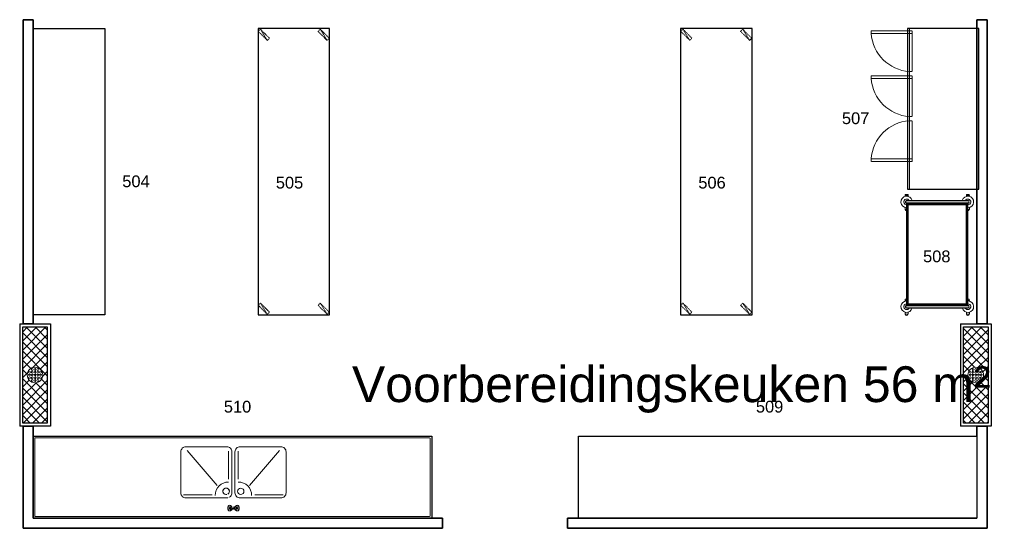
# Model space of a CAD drawing. Header units: millimetres. Extents: x 251300 to 553564, y 2563 to 144710.
# Tile 43 of 57: x 270706 to 280343, y 52715 to 57689. Entities that reach past the tile are written whole.
import ezdxf
from ezdxf.enums import TextEntityAlignment as Align

# ---------------------------------------------------------------- set-up
doc = ezdxf.new("R2010")
doc.units = ezdxf.units.MM
doc.set_wipeout_variables(frame=1)
doc.linetypes.add('HIDDEN', pattern=[9.525, 6.35, -3.175])
doc.layers.add('0 @ 50', color=7, linetype='Continuous')
doc.layers.add('3D FJ RVS', color=22, linetype='Continuous')
for name, color, linetype, lineweight in [('APPARAAT1', 2, 'Continuous', 25), ('APPARAAT2', 1, 'Continuous', 20), ('APPARAAT3', 6, 'Continuous', 18), ('APPARAAT4', 30, 'HIDDEN', 18), ('APPARAAT5', 7, 'Continuous', 5), ('BWK ALGEMEEN', 1, 'Continuous', 25), ('BWK MUREN', 3, 'Continuous', 35), ('POSITIENUMMER', 141, 'Continuous', 20), ('TEKST PS', 10, 'Continuous', 9)]:
    doc.layers.add(name, color=color, linetype=linetype, lineweight=lineweight)
doc.styles.add('PS', font='arial.ttf')
doc.styles.get("Standard").update_dxf_attribs({"font": 'arial.ttf'})

# ---------------------------------------------------------------- blocks, each defined once
blk = doc.blocks.new('POSITIENUMMER')
at = {"layer": 'POSITIENUMMER', "style": 'PS', "flags": 1}
for tag, p in [('MERK-TYPE', (-1.22, -6.81)), ('AFMETINGEN', (-1.22, -10.86)), ('OMSCHRIJVING', (-1.22, -14.79)), ('OPMERKINGEN', (-1.22, -18.98))]:
    blk.add_attdef(tag, p, '', height=2.8, dxfattribs=at)
blk.add_wipeout([(-5.03, 0), (-5.03, 0.11), (-5.02, 0.2), (-5, 0.34), (-4.97, 0.48), (-4.93, 0.6), (-4.86, 0.76), (-4.78, 0.92), (-4.69, 1.07), (-4.6, 1.2), (-4.54, 1.27), (-4.48, 1.34), (-4.43, 1.4), (-4.35, 1.49), (-4.26, 1.57), (-4.18, 1.64), (-4.07, 1.73), (-3.91, 1.86), (-3.77, 1.95), (-3.62, 2.05), (-3.49, 2.12), (-3.31, 2.22), (-3.18, 2.29), (-3.02, 2.36), (-2.86, 2.43), (-2.72, 2.48), (-2.53, 2.55), (-2.36, 2.61), (-2.17, 2.66), (-2, 2.71), (-1.73, 2.77), (-1.53, 2.81), (-1.37, 2.84), (-1.13, 2.88), (-0.93, 2.9), (-0.73, 2.92), (-0.52, 2.93), (-0.28, 2.95), (-0.09, 2.95), (0.17, 2.95), (0.35, 2.94), (0.58, 2.93), (0.78, 2.91), (1, 2.89), (1.15, 2.87), (1.32, 2.85), (1.47, 2.82), (1.68, 2.78), (1.88, 2.74), (2.01, 2.7), (2.16, 2.67), (2.37, 2.6), (2.54, 2.55), (2.65, 2.51), (2.78, 2.46), (2.91, 2.41), (3.05, 2.34), (3.21, 2.27), (3.32, 2.22), (3.46, 2.14), (3.61, 2.06), (3.73, 1.98), (3.85, 1.9), (4, 1.79), (4.11, 1.7), (4.21, 1.62), (4.33, 1.5), (4.43, 1.4), (4.53, 1.29), (4.62, 1.17), (4.69, 1.06), (4.77, 0.94), (4.83, 0.83), (4.89, 0.7), (4.93, 0.6), (4.97, 0.47), (4.99, 0.38), (5.02, 0.23), (5.03, 0.13), (5.03, 0.07), (5.03, 0.04), (5.03, -0.07), (5.02, -0.18), (5.02, -0.17), (5.01, -0.3), (4.96, -0.48), (4.92, -0.62), (4.88, -0.73), (4.79, -0.9), (4.74, -0.99), (4.69, -1.08), (4.62, -1.17), (4.52, -1.29), (4.44, -1.39), (4.37, -1.46), (4.28, -1.55), (4.2, -1.63), (4.05, -1.75), (3.95, -1.83), (3.83, -1.91), (3.65, -2.03), (3.52, -2.11), (3.37, -2.19), (3.23, -2.26), (3.12, -2.32), (2.93, -2.4), (2.81, -2.45), (2.67, -2.5), (2.5, -2.56), (2.26, -2.63), (2.12, -2.68), (1.9, -2.73), (1.71, -2.78), (1.55, -2.81), (1.41, -2.83), (1.28, -2.85), (1.11, -2.88), (0.84, -2.91), (0.68, -2.92), (0.46, -2.94), (0.29, -2.95), (0.1, -2.95), (-0.12, -2.95), (-0.33, -2.94), (-0.56, -2.93), (-0.83, -2.91), (-1.09, -2.88), (-1.3, -2.85), (-1.58, -2.8), (-1.83, -2.75), (-2.05, -2.69), (-2.13, -2.67), (-2.15, -2.67), (-2.41, -2.59), (-2.61, -2.52), (-2.79, -2.45), (-2.94, -2.39), (-3.08, -2.33), (-3.25, -2.25), (-3.37, -2.19), (-3.5, -2.12), (-3.64, -2.04), (-3.76, -1.96), (-3.89, -1.87), (-3.97, -1.81), (-4.08, -1.73), (-4.15, -1.67), (-4.32, -1.51), (-4.48, -1.35), (-4.55, -1.26), (-4.64, -1.14), (-4.73, -1), (-4.79, -0.9), (-4.86, -0.77), (-4.91, -0.65), (-4.94, -0.55), (-4.97, -0.44), (-5.01, -0.28), (-5.02, -0.19), (-5.03, -0.07)]).dxf.layer = 'POSITIENUMMER'
at = {"layer": 'POSITIENUMMER'}
blk.add_attdef('POS', text='', height=2.3, dxfattribs=at).set_placement((0, 0), align=Align.MIDDLE)
blk = doc.blocks.new('kwt 4')
at = {"layer": 'APPARAAT3', "linetype": 'HIDDEN'}
for points in [[(-1550, 26.6), (-1523.4, 26.6), (-1523.4, -373.4), (-1550, -373.4)], [(-1110, 26.6), (-1083.4, 26.6), (-1083.4, -373.4), (-1110, -373.4)], [(-270, -373.4), (-296.6, -373.4), (-296.6, 26.6), (-270, 26.6)]]:
    blk.add_lwpolyline(points, close=True, dxfattribs=at)
at = {"layer": 'APPARAAT3'}
for centre, start, end in [((-1550, 26.6), 273.80959, 356.19041), ((-1110, 26.6), 273.80959, 356.19041), ((-270, 26.6), 183.80959, 266.19041)]:
    blk.add_arc(centre, 400.9, start, end, dxfattribs=at)
at = {"layer": 'APPARAAT4'}
for points in [[(0, 0), (0, 660), (-1570, 660), (-1570, 0)], [(-1550, 0), (-1550, 26.6), (-1150, 26.6), (-1150, 0)], [(-1110, 0), (-1110, 26.6), (-710, 26.6), (-710, 0)], [(-670, 0), (-670, 26.6), (-270, 26.6), (-270, 0)]]:
    blk.add_lwpolyline(points, close=True, dxfattribs=at)
blk = doc.blocks.new('*U103')
at = {"layer": 'APPARAAT1'}
blk.add_lwpolyline([(860, -700), (860, 0), (2430, 0), (2430, -700)], close=True, dxfattribs=at)
blk = doc.blocks.new('SW10x6-3')
at = {"layer": 'APPARAAT1'}
for p, q in [((0, 1037.5), (600, 1037.5)), ((0, 12.5), (600, 12.5)), ((0, -12.5), (600, -12.5))]:
    blk.add_line(p, q, dxfattribs=at)
blk.add_lwpolyline([(0, 12.5), (600, 12.5), (600, 1012.5), (0, 1012.5)], close=True, dxfattribs=at)
for centre, start, end in [((0, 1025), 90, 270), ((600, 1025), 270, 90), ((0, 0), 90, 270), ((600, 0), 270, 90), ((600, 0), 270, 90)]:
    blk.add_arc(centre, 12.5, start, end, dxfattribs=at)
at = {"layer": 'APPARAAT2'}
for p, q in [((13.9, 1098.6), (-13.9, 1098.6)), ((586.1, 1098.6), (613.9, 1098.6)), ((0, 73.6), (-13.9, 73.6)), ((600, 73.6), (613.9, 73.6))]:
    blk.add_line(p, q, dxfattribs=at)
for points in [[(-15, 1079), (-15, 1086.8), (15, 1086.8), (15, 1079)], [(-13.9, 1086.8), (-13.9, 1098.6)], [(13.9, 1086.8), (13.9, 1098.6)], [(615, 1079), (615, 1086.8), (585, 1086.8), (585, 1079)], [(586.1, 1086.8), (586.1, 1098.6)], [(613.9, 1086.8), (613.9, 1098.6)], [(0, 951.5), (-15, 951.5), (-15, 971)], [(600, 951.5), (615, 951.5), (615, 971)], [(-15, 54), (-15, 61.8), (0, 61.8)], [(-13.9, 61.8), (-13.9, 73.6)], [(615, 54), (615, 61.8), (600, 61.8)], [(613.9, 61.8), (613.9, 73.6)], [(15, -54), (15, -73.5), (-15, -73.5), (-15, -54)], [(585, -54), (585, -73.5), (615, -73.5), (615, -54)]]:
    blk.add_lwpolyline(points, dxfattribs=at)
for centre, radius, start, end in [((0, 1025), 56, 12.89789, 270), ((600, 1025), 56, 270, 167.10211), ((0, 1025), 28, 26.51477, 270), ((600, 1025), 28, 270, 153.48523), ((0, 951.5), 13.4, 180, 270), ((600, 951.5), 13.4, 270, 0), ((0, 0), 56, 90, 347.10211), ((0, 0), 28, 90, 333.48523), ((0, 0), 12.5, 90, 270), ((600, 0), 56, 192.89789, 90), ((600, 0), 28, 206.51477, 90), ((0, -73.5), 13.4, 180, 0), ((600, -73.5), 13.4, 180, 0)]:
    blk.add_arc(centre, radius, start, end, dxfattribs=at)
at = {"layer": 'APPARAAT5'}
for points in [[(10, 22.5), (590, 22.5), (590, 1002.5), (10, 1002.5)], [(17, 29.5), (583, 29.5), (583, 995.5), (17, 995.5)]]:
    blk.add_lwpolyline(points, close=True, dxfattribs=at)
blk = doc.blocks.new('kraan')
at = {"layer": 'APPARAAT2'}
for p, q in [((-39.5, 0), (-49.5, 22.1)), ((-39.5, 0), (-44.9, -26.1)), ((-39.5, 0), (-25, 13.2)), ((-39.5, 0), (-23.8, -8.9)), ((-13.7, 10), (-6.4, 10)), ((-13, 8), (-8.8, 8)), ((-11.9, 0), (-11.9, 0)), ((13.7, 10), (6.4, 10)), ((13, 8), (8.8, 8)), ((11.9, 0), (11.9, 0)), ((39.5, 0), (23.8, -8.9)), ((39.5, 0), (25, 13.2)), ((39.5, 0), (49.5, 22.1)), ((39.5, 0), (44.9, -26.1)), ((-39.5, 0), (-56.1, -1.8)), ((-13.7, -10), (-6.4, -10)), ((-13, -8), (-8.8, -8)), ((13, -8), (8.8, -8)), ((13.7, -10), (9.8, -10)), ((39.5, 0), (56.1, -1.8))]:
    blk.add_line(p, q, dxfattribs=at)
blk.add_circle((0.6, -1.5), 5.16, dxfattribs=at)
for centre, radius, start, end in [((-39.5, 0), 27.7, 270, 90), ((0, 0), 11.9, 90, 268.48876), ((0, 0), 11.9, 318.34492, 90), ((39.5, 0), 27.7, 90, 270)]:
    blk.add_arc(centre, radius, start, end, dxfattribs=at)
blk.add_ellipse((-39.5, 0), major_axis=(0, 27.7), ratio=0.599059, dxfattribs=at)
at = {"layer": 'APPARAAT2', "extrusion": (0, 0, -1)}
blk.add_ellipse((39.5, 0), major_axis=(0, 27.7), ratio=0.599059, dxfattribs=at)
blk.add_wipeout([(82, -202), (82.3, -202.5), (82.4, -202.7), (82.6, -203), (82.9, -203.3), (83.4, -203.8), (83.9, -204.2), (84.3, -204.4), (84.7, -204.6), (85.4, -204.8), (85.9, -204.9), (86.8, -205), (87.4, -204.9), (88, -204.8), (88.6, -204.6), (89.2, -204.3), (89.7, -203.9), (90.2, -203.5), (90.6, -203.1), (90.9, -202.6), (91.2, -201.9), (91.5, -201.2), (91.6, -200.6), (91.6, -199.6), (91.5, -198.9), (91.1, -197.9), (90.7, -196.9), (90.4, -196.1), (89.9, -195), (89.6, -194.3), (89.2, -193.3), (46.3, -94.4), (5.8, -0.8), (5.6, -0.4), (5.8, -1.4), (5.7, -1.9), (5.7, -2.3), (5.6, -2.9), (5.4, -3.4), (5.2, -3.7), (5.1, -4), (4.9, -4.3), (4.8, -4.5), (4.6, -4.8), (4.3, -5.1), (4.2, -5.2), (4, -5.4), (3.8, -5.5), (3.6, -5.7), (3.2, -5.9), (3, -6.1), (2.7, -6.2), (2.3, -6.4), (2, -6.5), (1.5, -6.6), (1.1, -6.6), (0.8, -6.7), (0.5, -6.7), (0.1, -6.6), (-0.3, -6.6), (-0.6, -6.5), (-1, -6.4), (-1.3, -6.3), (-1.7, -6.1), (-2.1, -5.9), (-2.3, -5.8), (-2.5, -5.7), (-2.7, -5.5), (-3, -5.2), (-3.2, -5), (-3.3, -4.9), (-3.4, -4.8), (-3.4, -4.8)]).dxf.layer = 'APPARAAT2'
blk = doc.blocks.new('*U107')
at = {"layer": 'APPARAAT2'}
blk.add_lwpolyline([(-24.5, -197.5, -0.414214), (25.5, -247.5), (25.5, -647.5, -0.414214), (-24.5, -697.5), (-424.5, -697.5, -0.414214), (-474.5, -647.5), (-474.5, -247.5, -0.414214), (-424.5, -197.5)], format="xyb", close=True, dxfattribs=at)
blk.add_lwpolyline([(55.5, -247.5, -0.414214), (105.5, -197.5), (505.5, -197.5, -0.414214), (555.5, -247.5), (555.5, -647.5, -0.414214), (505.5, -697.5), (105.5, -697.5, -0.414214), (55.5, -647.5), (55.5, -247.5, -0.271718), (81.1, -203.8)], format="xyb", dxfattribs=at)
blk.add_circle((-30.9, -261.6), 31.6, dxfattribs=at)
for centre, radius, start, end in [((-7.2, -222), 130.4, 180, 270), ((111.9, -261.6), 31.6, 301.92894, 270.75344), ((88.2, -222), 130.4, 270, 0)]:
    blk.add_arc(centre, radius, start, end, dxfattribs=at)
at = {"layer": 'APPARAAT5'}
for p, q in [((-169.2, -226), (-446.9, -226)), ((250.1, -226), (527.8, -226)), ((-7.2, -380.1), (-7.2, -655.4)), ((88.2, -380.1), (88.2, -655.4)), ((198.8, -316.9), (492.3, -661.9))]:
    blk.add_line(p, q, dxfattribs=at)
blk.add_lwpolyline([(-1880, -785), (1980, -785), (-1880, -785), (1980, -785), (-1880, -785), (-1885, -780), (-1880, -785), (1980, -785), (1985, -780), (1980, -785), (1985, -780), (1985, -350), (1985, -20), (1980, -15), (-1880, -15), (-1885, -20), (-1885, -780)], close=True, dxfattribs=at)
blk.add_lwpolyline([(-117.8, -316.9), (-411.3, -661.9)], dxfattribs=at)
blk.add_blockref('kraan', (40.5, -97.5))
at = {"layer": 'APPARAAT1'}
blk.add_lwpolyline([(-1900, -800), (-1900, 0), (2000, 0), (2000, -800)], close=True, dxfattribs=at)
at = {"layer": 'APPARAAT2'}
blk.add_arc((111.9, -261.6), 31.6, 123.10472, 89.24656, dxfattribs=at)
blk = doc.blocks.new('*U108')
blk.add_wipeout([(20, -800), (0, -800), (0, 0), (3900, 0), (3900, -20), (3880, -20), (3880, -20), (20, -20)]).dxf.layer = 'APPARAAT2'
at = {"layer": 'APPARAAT1'}
blk.add_lwpolyline([(0, -800), (0, 0), (3900, 0), (3900, -800)], close=True, dxfattribs=at)
blk = doc.blocks.new('*U109')
at = {"layer": 'APPARAAT1'}
blk.add_lwpolyline([(-25, -700), (-25, 0), (2774, 0), (2774, -700)], close=True, dxfattribs=at)
blk = doc.blocks.new('*U148')
at = {"layer": 'APPARAAT1'}
blk.add_lwpolyline([(0, -700), (2799, -700), (2799, 0), (0, 0)], close=True, dxfattribs=at)
at = {"layer": 'APPARAAT4'}
for p, q in [((5.2, -91.1), (114.8, -23.9)), ((2684.2, -91.1), (2793.8, -23.9)), ((5.2, -676.1), (114.8, -608.9)), ((2684.2, -676.1), (2793.8, -608.9))]:
    blk.add_line(p, q, dxfattribs=at)
for points in [[(26.4, -112.3), (114.8, -23.9), (93.6, -2.7), (5.2, -91.1)], [(2705.4, -112.3), (2793.8, -23.9), (2772.6, -2.7), (2684.2, -91.1)], [(26.4, -697.3), (114.8, -608.9), (93.6, -587.7), (5.2, -676.1)], [(2705.4, -697.3), (2793.8, -608.9), (2772.6, -587.7), (2684.2, -676.1)]]:
    blk.add_lwpolyline(points, close=True, dxfattribs=at)
blk = doc.blocks.new('*U218')
at = {"layer": 'BWK ALGEMEEN', "lineweight": 9}
h = blk.add_hatch(dxfattribs=at)
h.set_pattern_fill('NET', color=256, scale=20, angle=45, style=0)
h.set_pattern_definition([(45, (-11346.43, -8465.86), (-44.90128, 44.90128), []), (135, (-11346.43, -8465.86), (-44.90128, -44.90128), [])])
edge = h.paths.add_edge_path(flags=16)
edge.add_arc((0, -150), 76, 0, 360)
h.paths.add_polyline_path([(-470, -30), (470, -30), (470, -270), (-470, -270)])
at = {"layer": 'BWK ALGEMEEN'}
for p, q in [((-500, -300), (-500, 0)), ((-500, 0), (500, 0)), ((500, 0), (500, -300)), ((-470, -270), (-470, -30)), ((-470, -30), (470, -30)), ((470, -30), (470, -270)), ((470, -270), (-470, -270)), ((-500, -300), (500, -300))]:
    blk.add_line(p, q, dxfattribs=at)
at = {"layer": 'BWK ALGEMEEN', "lineweight": 9}
for centre, radius in [((0, -150), 76), ((-27, -96), 9), ((0, -96), 9), ((27, -96), 9), ((-54, -123), 9), ((-54, -150), 9), ((-54, -177), 9), ((-27, -123), 9), ((-27, -150), 9), ((-27, -177), 9), ((0, -123), 9), ((0, -150), 9), ((0, -177), 9), ((27, -123), 9), ((27, -150), 9), ((27, -177), 9), ((54, -123), 9), ((54, -150), 9), ((54, -177), 9), ((-27, -204), 9), ((0, -204), 9), ((27, -204), 9)]:
    blk.add_circle(centre, radius, dxfattribs=at)

msp = doc.modelspace()

# ---------------------------------------------------------------- linework, layer by layer
at = {"layer": 'BWK MUREN'}
for p, q in [((270738.8, 54714.8), (270738.8, 57688.8)), ((270838.8, 54714.8), (270838.8, 57688.8)), ((280073.9, 57688.8), (280073.9, 54714.8)), ((280173.9, 54714.8), (280173.9, 57688.8)), ((270738.8, 52714.8), (270738.8, 53714.8)), ((270838.8, 52814.8), (270838.8, 53714.8)), ((280073.9, 53714.8), (280073.9, 52814.8)), ((280173.9, 52714.8), (280173.9, 53714.8)), ((274843.9, 52814.8), (270838.8, 52814.8)), ((274843.9, 52714.8), (274843.9, 52814.8)), ((276068.9, 52814.8), (280073.9, 52814.8)), ((276068.9, 52714.8), (276068.9, 52814.8)), ((274843.9, 52714.8), (270738.8, 52714.8)), ((276068.9, 52714.8), (280173.9, 52714.8))]:
    msp.add_line(p, q, dxfattribs=at)
for points in [[(270738.8, 57688.8), (270838.8, 57688.8)], [(280073.9, 57688.8), (280173.9, 57688.8)], [(270838.8, 54714.8), (270738.8, 54714.8)], [(280173.9, 54714.8), (280073.9, 54714.8)], [(270738.8, 53714.8), (270838.8, 53714.8)], [(280073.9, 53714.8), (280173.9, 53714.8)]]:
    msp.add_lwpolyline(points, dxfattribs=at)

# ---------------------------------------------------------------- block references
at = {"layer": '0 @ 50', "xscale": 50, "yscale": 50, "zscale": 50}
for p, values in [((278887.9, 56725.3), {'POS': '507'}), ((271844.3, 56108.4), {'POS': '504'}), ((273347.1, 56095.3), {'POS': '505'}), ((277482.2, 56095.3), {'POS': '506'}), ((279681.9, 55374.2), {'POS': '508'}), ((272838.6, 53904.3), {'POS': '510'}), ((278045.7, 53904.3), {'POS': '509'})]:
    msp.add_blockref('POSITIENUMMER', p, dxfattribs=at).add_auto_attribs(values)
at = {"layer": 'APPARAAT2', "xscale": -1, "rotation": 270}
msp.add_blockref('*U103', (280093.9, 55171.3), dxfattribs=at)
at = {"layer": 'APPARAAT2', "rotation": 270}
for p in [(271006.3, 54214.1), (280213.4, 54214.1)]:
    msp.add_blockref('*U218', p, dxfattribs=at)

# ---------------------------------------------------------------- next in the draw order: block references
for name, p, rotation in [('*U148', (273038.8, 54802.3), 90), ('*U148', (277173.9, 54802.3), 90), ('kwt 4', (279413.9, 56031.3), 270)]:
    msp.add_blockref(name, p, dxfattribs=dict(rotation=rotation))
at = {"layer": '3D FJ RVS'}
msp.add_blockref('SW10x6-3', (279386.5, 54881.8), dxfattribs=at)
at = {"layer": 'APPARAAT1', "rotation": 180}
msp.add_blockref('*U107', (272838.8, 52814.8), dxfattribs=at)
at = {"layer": 'APPARAAT2'}
for name, p, rotation in [('*U109', (270838.8, 54827.3), 90), ('*U108', (280073.9, 52814.8), 180)]:
    msp.add_blockref(name, p, dxfattribs=dict(at, rotation=rotation))

# ---------------------------------------------------------------- next in the draw order: texts
at = {"layer": 'TEKST PS', "insert": (273957.9, 54299), "char_height": 350, "width": 6481.092, "attachment_point": 1, "style": 'PS'}
msp.add_mtext('Voorbereidingskeuken 56 m²', dxfattribs=at)

doc.saveas('drawing.dxf')
